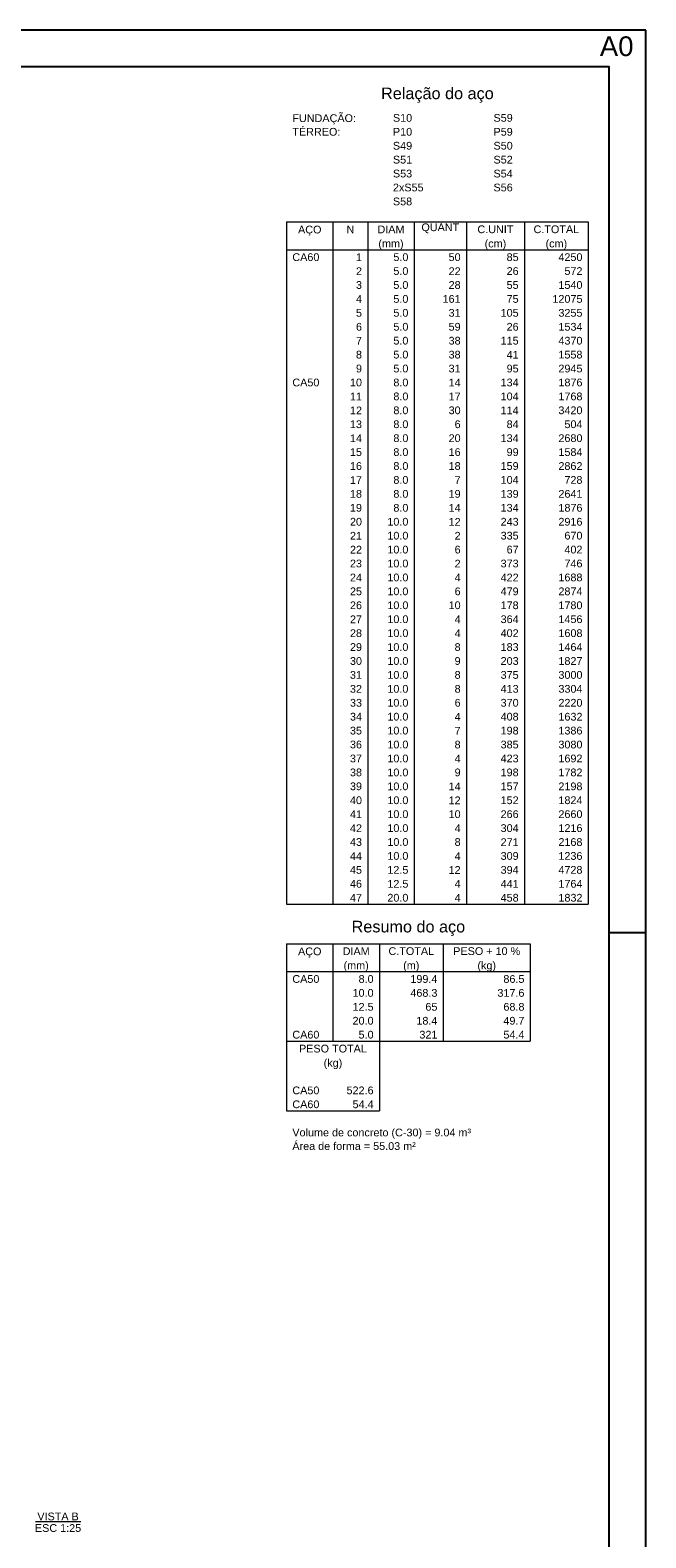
# Model space of a CAD drawing. Header units: millimetres. Extents: x 0 to 119, y 0 to 84.
# Tile 16 of 16: x 102 to 119, y 43 to 84. Entities that reach past the tile are written whole.
import ezdxf

# ---------------------------------------------------------------- set-up
doc = ezdxf.new("R2010")
doc.units = ezdxf.units.MM
doc.header["$MEASUREMENT"] = 0
doc.linetypes.add('NULL', pattern=[0])
doc.layers.add('DT-Relação do aço', color=9, linetype='Continuous', lineweight=5)
doc.layers.add('DT-Textos', color=7, linetype='Continuous', lineweight=5)
doc.layers.add('SEDUC_MARF', color=1, linetype='Continuous')
doc.layers.add('SEDUC_MARGG', color=7, linetype='Continuous')
doc.styles.add('Arial', font='txt')

msp = doc.modelspace()

# ---------------------------------------------------------------- linework, layer by layer
at = {"layer": 'DT-Relação do aço', "linetype": 'Continuous'}
for p, q in [((109.0634, 78.8511), (117.3236, 78.8511)), ((109.0634, 78.8511), (109.0634, 78.0887)), ((110.3342, 78.8511), (110.3342, 78.0887)), ((111.2873, 78.8511), (111.2873, 78.0887)), ((112.5581, 78.8511), (112.5581, 78.0887)), ((113.9878, 78.8511), (113.9878, 78.0887)), ((115.5763, 78.8511), (115.5763, 78.0887)), ((117.3236, 78.8511), (117.3236, 78.0887)), ((109.0634, 78.0887), (117.3236, 78.0887)), ((109.0634, 78.0887), (109.0634, 60.1704)), ((110.3342, 78.0887), (110.3342, 60.1704)), ((111.2873, 78.0887), (111.2873, 60.1704)), ((112.5581, 78.0887), (112.5581, 60.1704)), ((113.9878, 78.0887), (113.9878, 60.1704)), ((115.5763, 78.0887), (115.5763, 60.1704)), ((117.3236, 78.0887), (117.3236, 60.1704)), ((109.0634, 60.1704), (117.3236, 60.1704)), ((109.0634, 59.0902), (115.7351, 59.0902)), ((109.0634, 59.0902), (109.0634, 58.3277)), ((110.3342, 59.0902), (110.3342, 58.3277)), ((111.605, 59.0902), (111.605, 58.3277)), ((113.3524, 59.0902), (113.3524, 58.3277)), ((115.7351, 59.0902), (115.7351, 58.3277)), ((109.0634, 58.3277), (115.7351, 58.3277)), ((109.0634, 58.3277), (109.0634, 56.4215)), ((110.3342, 58.3277), (110.3342, 56.4215)), ((111.605, 58.3277), (111.605, 56.4215)), ((113.3524, 58.3277), (113.3524, 56.4215)), ((115.7351, 58.3277), (115.7351, 56.4215)), ((109.0634, 56.4215), (115.7351, 56.4215)), ((109.0634, 56.4215), (109.0634, 55.2778)), ((111.605, 56.4215), (111.605, 55.2778)), ((109.0634, 55.2778), (109.0634, 54.5153)), ((111.605, 55.2778), (111.605, 54.5153)), ((109.0634, 54.5153), (111.605, 54.5153))]:
    msp.add_line(p, q, dxfattribs=at)
at = {"layer": 'DT-Textos'}
msp.add_line((102.1863, 43.271), (103.4296, 43.271), dxfattribs=at)
at = {"layer": 'SEDUC_MARF'}
msp.add_line((117.9, 59.4), (118.9, 59.4), dxfattribs=at)
msp.add_lwpolyline([(118.9, 84.1), (0, 84.1), (0, 0), (118.9, 0)], close=True, dxfattribs=at)
at = {"layer": 'SEDUC_MARGG'}
msp.add_lwpolyline([(2.5, 1), (117.9, 1), (117.9, 83.1), (2.5, 83.1), (2.5, 1)], dxfattribs=at)

# ---------------------------------------------------------------- texts
at = {"layer": 'Defpoints', "linetype": 'NULL', "insert": (117.64, 83.9301), "char_height": 0.54, "width": 5.451037, "attachment_point": 1, "line_spacing_factor": 0.9, "style": 'Arial'}
msp.add_mtext('A0', dxfattribs=at)
at = {"layer": 'DT-Relação do aço', "color": 7, "linetype": 'NULL', "line_spacing_factor": 0.9, "style": 'Arial'}
for s, insert, char_height, width, attachment_point in [('Relação do aço', (113.1935, 82.1129), 0.3177, 6.115312, 8), ('FUNDAÇÃO:', (109.2223, 81.5198), 0.2118, 3.415713, 7), ('S10', (111.9757, 81.5897), 0.2118, 1.031992, 7), ('S59', (114.7291, 81.5897), 0.2118, 1.031992, 7), ('TÉRREO:', (109.2223, 81.2085), 0.2118, 2.577998, 7), ('P10', (111.9757, 81.2085), 0.2118, 1.031992, 7), ('P59', (114.7291, 81.2085), 0.2118, 1.031992, 7), ('S49', (111.9757, 80.8272), 0.2118, 1.031992, 7), ('S50', (114.7291, 80.8272), 0.2118, 1.031992, 7), ('S51', (111.9757, 80.446), 0.2118, 1.031992, 7), ('S52', (114.7291, 80.446), 0.2118, 1.031992, 7), ('S53', (111.9757, 80.0648), 0.2118, 1.031992, 7), ('S54', (114.7291, 80.0648), 0.2118, 1.031992, 7), ('2xS55', (111.9757, 79.6835), 0.2118, 1.644561, 7), ('S56', (114.7291, 79.6835), 0.2118, 1.031992, 7), ('S58', (111.9757, 79.3023), 0.2118, 1.031992, 7), ('AÇO', (109.6988, 78.4699), 0.2118, 1.256855, 8), ('N', (110.8107, 78.5398), 0.2118, 0.418857, 8), ('DIAM', (111.9227, 78.5398), 0.2118, 1.45, 8), ('QUANT', (113.2729, 78.5398), 0.2118, 2.03, 8), ('C.UNIT', (114.782, 78.5398), 0.2118, 1.933145, 8), ('C.TOTAL', (116.4499, 78.5398), 0.2118, 2.449141, 8), ('CA60', (109.2223, 77.7773), 0.2118, 1.45085, 7), ('1', (111.1285, 77.7773), 0.2118, 0.322568, 9), ('(mm)', (111.9227, 78.0887), 0.2118, 1.352578, 8), ('5.0', (112.3992, 77.7773), 0.2118, 0.806279, 9), ('50', (113.8289, 77.7773), 0.2118, 0.645137, 9), ('(cm)', (114.782, 78.0887), 0.2118, 1.159434, 8), ('85', (115.4174, 77.7773), 0.2118, 0.645137, 9), ('(cm)', (116.4499, 78.0887), 0.2118, 1.159434, 8), ('4250', (117.1647, 77.7773), 0.2118, 1.290273, 9), ('2', (111.1285, 77.3961), 0.2118, 0.322568, 9), ('5.0', (112.3992, 77.3961), 0.2118, 0.806279, 9), ('22', (113.8289, 77.3961), 0.2118, 0.645137, 9), ('26', (115.4174, 77.3961), 0.2118, 0.645137, 9), ('572', (117.1647, 77.3961), 0.2118, 0.967705, 9), ('3', (111.1285, 77.0148), 0.2118, 0.322568, 9), ('5.0', (112.3992, 77.0148), 0.2118, 0.806279, 9), ('28', (113.8289, 77.0148), 0.2118, 0.645137, 9), ('55', (115.4174, 77.0148), 0.2118, 0.645137, 9), ('1540', (117.1647, 77.0148), 0.2118, 1.290273, 9), ('4', (111.1285, 76.6336), 0.2118, 0.322568, 9), ('5.0', (112.3992, 76.6336), 0.2118, 0.806279, 9), ('161', (113.8289, 76.6336), 0.2118, 0.967705, 9), ('75', (115.4174, 76.6336), 0.2118, 0.645137, 9), ('12075', (117.1647, 76.6336), 0.2118, 1.612842, 9), ('5', (111.1285, 76.2524), 0.2118, 0.322568, 9), ('5.0', (112.3992, 76.2524), 0.2118, 0.806279, 9), ('31', (113.8289, 76.2524), 0.2118, 0.645137, 9), ('105', (115.4174, 76.2524), 0.2118, 0.967705, 9), ('3255', (117.1647, 76.2524), 0.2118, 1.290273, 9), ('6', (111.1285, 75.8711), 0.2118, 0.322568, 9), ('5.0', (112.3992, 75.8711), 0.2118, 0.806279, 9), ('59', (113.8289, 75.8711), 0.2118, 0.645137, 9), ('26', (115.4174, 75.8711), 0.2118, 0.645137, 9), ('1534', (117.1647, 75.8711), 0.2118, 1.290273, 9), ('7', (111.1285, 75.4899), 0.2118, 0.322568, 9), ('5.0', (112.3992, 75.4899), 0.2118, 0.806279, 9), ('38', (113.8289, 75.4899), 0.2118, 0.645137, 9), ('115', (115.4174, 75.4899), 0.2118, 0.967705, 9), ('4370', (117.1647, 75.4899), 0.2118, 1.290273, 9), ('8', (111.1285, 75.1086), 0.2118, 0.322568, 9), ('5.0', (112.3992, 75.1086), 0.2118, 0.806279, 9), ('38', (113.8289, 75.1086), 0.2118, 0.645137, 9), ('41', (115.4174, 75.1086), 0.2118, 0.645137, 9), ('1558', (117.1647, 75.1086), 0.2118, 1.290273, 9), ('9', (111.1285, 74.7274), 0.2118, 0.322568, 9), ('5.0', (112.3992, 74.7274), 0.2118, 0.806279, 9), ('31', (113.8289, 74.7274), 0.2118, 0.645137, 9), ('95', (115.4174, 74.7274), 0.2118, 0.645137, 9), ('2945', (117.1647, 74.7274), 0.2118, 1.290273, 9), ('CA50', (109.2223, 74.3462), 0.2118, 1.45085, 7), ('10', (111.1285, 74.3462), 0.2118, 0.645137, 9), ('8.0', (112.3992, 74.3462), 0.2118, 0.806279, 9), ('14', (113.8289, 74.3462), 0.2118, 0.645137, 9), ('134', (115.4174, 74.3462), 0.2118, 0.967705, 9), ('1876', (117.1647, 74.3462), 0.2118, 1.290273, 9), ('11', (111.1285, 73.9649), 0.2118, 0.645137, 9), ('8.0', (112.3992, 73.9649), 0.2118, 0.806279, 9), ('17', (113.8289, 73.9649), 0.2118, 0.645137, 9), ('104', (115.4174, 73.9649), 0.2118, 0.967705, 9), ('1768', (117.1647, 73.9649), 0.2118, 1.290273, 9), ('12', (111.1285, 73.5837), 0.2118, 0.645137, 9), ('13', (111.1285, 73.2024), 0.2118, 0.645137, 9), ('8.0', (112.3992, 73.5837), 0.2118, 0.806279, 9), ('8.0', (112.3992, 73.2024), 0.2118, 0.806279, 9), ('30', (113.8289, 73.5837), 0.2118, 0.645137, 9), ('6', (113.8289, 73.2024), 0.2118, 0.322568, 9), ('114', (115.4174, 73.5837), 0.2118, 0.967705, 9), ('84', (115.4174, 73.2024), 0.2118, 0.645137, 9), ('3420', (117.1647, 73.5837), 0.2118, 1.290273, 9), ('504', (117.1647, 73.2024), 0.2118, 0.967705, 9), ('14', (111.1285, 72.8212), 0.2118, 0.645137, 9), ('8.0', (112.3992, 72.8212), 0.2118, 0.806279, 9), ('20', (113.8289, 72.8212), 0.2118, 0.645137, 9), ('134', (115.4174, 72.8212), 0.2118, 0.967705, 9), ('2680', (117.1647, 72.8212), 0.2118, 1.290273, 9), ('15', (111.1285, 72.44), 0.2118, 0.645137, 9), ('8.0', (112.3992, 72.44), 0.2118, 0.806279, 9), ('16', (113.8289, 72.44), 0.2118, 0.645137, 9), ('99', (115.4174, 72.44), 0.2118, 0.645137, 9), ('1584', (117.1647, 72.44), 0.2118, 1.290273, 9), ('16', (111.1285, 72.0587), 0.2118, 0.645137, 9), ('8.0', (112.3992, 72.0587), 0.2118, 0.806279, 9), ('18', (113.8289, 72.0587), 0.2118, 0.645137, 9), ('159', (115.4174, 72.0587), 0.2118, 0.967705, 9), ('2862', (117.1647, 72.0587), 0.2118, 1.290273, 9), ('17', (111.1285, 71.6775), 0.2118, 0.645137, 9), ('8.0', (112.3992, 71.6775), 0.2118, 0.806279, 9), ('7', (113.8289, 71.6775), 0.2118, 0.322568, 9), ('104', (115.4174, 71.6775), 0.2118, 0.967705, 9), ('728', (117.1647, 71.6775), 0.2118, 0.967705, 9), ('18', (111.1285, 71.2962), 0.2118, 0.645137, 9), ('8.0', (112.3992, 71.2962), 0.2118, 0.806279, 9), ('19', (113.8289, 71.2962), 0.2118, 0.645137, 9), ('139', (115.4174, 71.2962), 0.2118, 0.967705, 9), ('2641', (117.1647, 71.2962), 0.2118, 1.290273, 9), ('19', (111.1285, 70.915), 0.2118, 0.645137, 9), ('8.0', (112.3992, 70.915), 0.2118, 0.806279, 9), ('14', (113.8289, 70.915), 0.2118, 0.645137, 9), ('134', (115.4174, 70.915), 0.2118, 0.967705, 9), ('1876', (117.1647, 70.915), 0.2118, 1.290273, 9), ('20', (111.1285, 70.5338), 0.2118, 0.645137, 9), ('10.0', (112.3992, 70.5338), 0.2118, 1.128848, 9), ('12', (113.8289, 70.5338), 0.2118, 0.645137, 9), ('243', (115.4174, 70.5338), 0.2118, 0.967705, 9), ('2916', (117.1647, 70.5338), 0.2118, 1.290273, 9), ('21', (111.1285, 70.1525), 0.2118, 0.645137, 9), ('10.0', (112.3992, 70.1525), 0.2118, 1.128848, 9), ('2', (113.8289, 70.1525), 0.2118, 0.322568, 9), ('335', (115.4174, 70.1525), 0.2118, 0.967705, 9), ('670', (117.1647, 70.1525), 0.2118, 0.967705, 9), ('22', (111.1285, 69.7713), 0.2118, 0.645137, 9), ('10.0', (112.3992, 69.7713), 0.2118, 1.128848, 9), ('6', (113.8289, 69.7713), 0.2118, 0.322568, 9), ('67', (115.4174, 69.7713), 0.2118, 0.645137, 9), ('402', (117.1647, 69.7713), 0.2118, 0.967705, 9), ('23', (111.1285, 69.39), 0.2118, 0.645137, 9), ('10.0', (112.3992, 69.39), 0.2118, 1.128848, 9), ('2', (113.8289, 69.39), 0.2118, 0.322568, 9), ('373', (115.4174, 69.39), 0.2118, 0.967705, 9), ('746', (117.1647, 69.39), 0.2118, 0.967705, 9), ('24', (111.1285, 69.0088), 0.2118, 0.645137, 9), ('10.0', (112.3992, 69.0088), 0.2118, 1.128848, 9), ('4', (113.8289, 69.0088), 0.2118, 0.322568, 9), ('422', (115.4174, 69.0088), 0.2118, 0.967705, 9), ('1688', (117.1647, 69.0088), 0.2118, 1.290273, 9), ('25', (111.1285, 68.6276), 0.2118, 0.645137, 9), ('26', (111.1285, 68.2463), 0.2118, 0.645137, 9), ('10.0', (112.3992, 68.6276), 0.2118, 1.128848, 9), ('10.0', (112.3992, 68.2463), 0.2118, 1.128848, 9), ('10', (113.8289, 68.2463), 0.2118, 0.645137, 9), ('6', (113.8289, 68.6276), 0.2118, 0.322568, 9), ('479', (115.4174, 68.6276), 0.2118, 0.967705, 9), ('178', (115.4174, 68.2463), 0.2118, 0.967705, 9), ('2874', (117.1647, 68.6276), 0.2118, 1.290273, 9), ('1780', (117.1647, 68.2463), 0.2118, 1.290273, 9), ('27', (111.1285, 67.8651), 0.2118, 0.645137, 9), ('10.0', (112.3992, 67.8651), 0.2118, 1.128848, 9), ('4', (113.8289, 67.8651), 0.2118, 0.322568, 9), ('364', (115.4174, 67.8651), 0.2118, 0.967705, 9), ('1456', (117.1647, 67.8651), 0.2118, 1.290273, 9), ('28', (111.1285, 67.4838), 0.2118, 0.645137, 9), ('10.0', (112.3992, 67.4838), 0.2118, 1.128848, 9), ('4', (113.8289, 67.4838), 0.2118, 0.322568, 9), ('402', (115.4174, 67.4838), 0.2118, 0.967705, 9), ('1608', (117.1647, 67.4838), 0.2118, 1.290273, 9), ('29', (111.1285, 67.1026), 0.2118, 0.645137, 9), ('10.0', (112.3992, 67.1026), 0.2118, 1.128848, 9), ('8', (113.8289, 67.1026), 0.2118, 0.322568, 9), ('183', (115.4174, 67.1026), 0.2118, 0.967705, 9), ('1464', (117.1647, 67.1026), 0.2118, 1.290273, 9), ('30', (111.1285, 66.7214), 0.2118, 0.645137, 9), ('10.0', (112.3992, 66.7214), 0.2118, 1.128848, 9), ('9', (113.8289, 66.7214), 0.2118, 0.322568, 9), ('203', (115.4174, 66.7214), 0.2118, 0.967705, 9), ('1827', (117.1647, 66.7214), 0.2118, 1.290273, 9), ('31', (111.1285, 66.3401), 0.2118, 0.645137, 9), ('10.0', (112.3992, 66.3401), 0.2118, 1.128848, 9), ('8', (113.8289, 66.3401), 0.2118, 0.322568, 9), ('375', (115.4174, 66.3401), 0.2118, 0.967705, 9), ('3000', (117.1647, 66.3401), 0.2118, 1.290273, 9), ('32', (111.1285, 65.9589), 0.2118, 0.645137, 9), ('10.0', (112.3992, 65.9589), 0.2118, 1.128848, 9), ('8', (113.8289, 65.9589), 0.2118, 0.322568, 9), ('413', (115.4174, 65.9589), 0.2118, 0.967705, 9), ('3304', (117.1647, 65.9589), 0.2118, 1.290273, 9), ('33', (111.1285, 65.5776), 0.2118, 0.645137, 9), ('10.0', (112.3992, 65.5776), 0.2118, 1.128848, 9), ('6', (113.8289, 65.5776), 0.2118, 0.322568, 9), ('370', (115.4174, 65.5776), 0.2118, 0.967705, 9), ('2220', (117.1647, 65.5776), 0.2118, 1.290273, 9), ('34', (111.1285, 65.1964), 0.2118, 0.645137, 9), ('10.0', (112.3992, 65.1964), 0.2118, 1.128848, 9), ('4', (113.8289, 65.1964), 0.2118, 0.322568, 9), ('408', (115.4174, 65.1964), 0.2118, 0.967705, 9), ('1632', (117.1647, 65.1964), 0.2118, 1.290273, 9), ('35', (111.1285, 64.8152), 0.2118, 0.645137, 9), ('10.0', (112.3992, 64.8152), 0.2118, 1.128848, 9), ('7', (113.8289, 64.8152), 0.2118, 0.322568, 9), ('198', (115.4174, 64.8152), 0.2118, 0.967705, 9), ('1386', (117.1647, 64.8152), 0.2118, 1.290273, 9), ('36', (111.1285, 64.4339), 0.2118, 0.645137, 9), ('10.0', (112.3992, 64.4339), 0.2118, 1.128848, 9), ('8', (113.8289, 64.4339), 0.2118, 0.322568, 9), ('385', (115.4174, 64.4339), 0.2118, 0.967705, 9), ('3080', (117.1647, 64.4339), 0.2118, 1.290273, 9), ('37', (111.1285, 64.0527), 0.2118, 0.645137, 9), ('10.0', (112.3992, 64.0527), 0.2118, 1.128848, 9), ('4', (113.8289, 64.0527), 0.2118, 0.322568, 9), ('423', (115.4174, 64.0527), 0.2118, 0.967705, 9), ('1692', (117.1647, 64.0527), 0.2118, 1.290273, 9), ('38', (111.1285, 63.6714), 0.2118, 0.645137, 9), ('39', (111.1285, 63.2902), 0.2118, 0.645137, 9), ('10.0', (112.3992, 63.6714), 0.2118, 1.128848, 9), ('10.0', (112.3992, 63.2902), 0.2118, 1.128848, 9), ('14', (113.8289, 63.2902), 0.2118, 0.645137, 9), ('9', (113.8289, 63.6714), 0.2118, 0.322568, 9), ('198', (115.4174, 63.6714), 0.2118, 0.967705, 9), ('157', (115.4174, 63.2902), 0.2118, 0.967705, 9), ('2198', (117.1647, 63.2902), 0.2118, 1.290273, 9), ('1782', (117.1647, 63.6714), 0.2118, 1.290273, 9), ('40', (111.1285, 62.909), 0.2118, 0.645137, 9), ('10.0', (112.3992, 62.909), 0.2118, 1.128848, 9), ('12', (113.8289, 62.909), 0.2118, 0.645137, 9), ('152', (115.4174, 62.909), 0.2118, 0.967705, 9), ('1824', (117.1647, 62.909), 0.2118, 1.290273, 9), ('41', (111.1285, 62.5277), 0.2118, 0.645137, 9), ('10.0', (112.3992, 62.5277), 0.2118, 1.128848, 9), ('10', (113.8289, 62.5277), 0.2118, 0.645137, 9), ('266', (115.4174, 62.5277), 0.2118, 0.967705, 9), ('2660', (117.1647, 62.5277), 0.2118, 1.290273, 9), ('42', (111.1285, 62.1465), 0.2118, 0.645137, 9), ('10.0', (112.3992, 62.1465), 0.2118, 1.128848, 9), ('4', (113.8289, 62.1465), 0.2118, 0.322568, 9), ('304', (115.4174, 62.1465), 0.2118, 0.967705, 9), ('1216', (117.1647, 62.1465), 0.2118, 1.290273, 9), ('43', (111.1285, 61.7652), 0.2118, 0.645137, 9), ('10.0', (112.3992, 61.7652), 0.2118, 1.128848, 9), ('8', (113.8289, 61.7652), 0.2118, 0.322568, 9), ('271', (115.4174, 61.7652), 0.2118, 0.967705, 9), ('2168', (117.1647, 61.7652), 0.2118, 1.290273, 9), ('44', (111.1285, 61.384), 0.2118, 0.645137, 9), ('10.0', (112.3992, 61.384), 0.2118, 1.128848, 9), ('4', (113.8289, 61.384), 0.2118, 0.322568, 9), ('309', (115.4174, 61.384), 0.2118, 0.967705, 9), ('1236', (117.1647, 61.384), 0.2118, 1.290273, 9), ('45', (111.1285, 61.0028), 0.2118, 0.645137, 9), ('12.5', (112.3992, 61.0028), 0.2118, 1.128848, 9), ('12', (113.8289, 61.0028), 0.2118, 0.645137, 9), ('394', (115.4174, 61.0028), 0.2118, 0.967705, 9), ('4728', (117.1647, 61.0028), 0.2118, 1.290273, 9), ('46', (111.1285, 60.6215), 0.2118, 0.645137, 9), ('12.5', (112.3992, 60.6215), 0.2118, 1.128848, 9), ('4', (113.8289, 60.6215), 0.2118, 0.322568, 9), ('441', (115.4174, 60.6215), 0.2118, 0.967705, 9), ('1764', (117.1647, 60.6215), 0.2118, 1.290273, 9), ('47', (111.1285, 60.2403), 0.2118, 0.645137, 9), ('20.0', (112.3992, 60.2403), 0.2118, 1.128848, 9), ('4', (113.8289, 60.2403), 0.2118, 0.322568, 9), ('458', (115.4174, 60.2403), 0.2118, 0.967705, 9), ('1832', (117.1647, 60.2403), 0.2118, 1.290273, 9), ('Resumo do aço', (112.3992, 59.302), 0.3177, 6.163437, 8), ('DIAM', (110.9696, 58.7789), 0.2118, 1.45, 8), ('C.TOTAL', (112.4787, 58.7789), 0.2118, 2.449141, 8), ('PESO + 10 %', (114.5437, 58.7789), 0.2118, 3.594697, 8), ('AÇO', (109.6988, 58.709), 0.2118, 1.256855, 8), ('(mm)', (110.9696, 58.3277), 0.2118, 1.352578, 8), ('(m)', (112.4787, 58.3277), 0.2118, 0.869434, 8), ('(kg)', (114.5437, 58.3277), 0.2118, 0.998857, 8), ('CA50', (109.2223, 58.0164), 0.2118, 1.45085, 7), ('8.0', (111.4462, 58.0164), 0.2118, 0.806279, 9), ('199.4', (113.1935, 58.0164), 0.2118, 1.451416, 9), ('86.5', (115.5763, 58.0164), 0.2118, 1.128848, 9), ('10.0', (111.4462, 57.6351), 0.2118, 1.128848, 9), ('468.3', (113.1935, 57.6351), 0.2118, 1.451416, 9), ('317.6', (115.5763, 57.6351), 0.2118, 1.451416, 9), ('12.5', (111.4462, 57.2539), 0.2118, 1.128848, 9), ('65', (113.1935, 57.2539), 0.2118, 0.645137, 9), ('68.8', (115.5763, 57.2539), 0.2118, 1.128848, 9), ('20.0', (111.4462, 56.8727), 0.2118, 1.128848, 9), ('18.4', (113.1935, 56.8727), 0.2118, 1.128848, 9), ('49.7', (115.5763, 56.8727), 0.2118, 1.128848, 9), ('CA60', (109.2223, 56.4914), 0.2118, 1.45085, 7), ('5.0', (111.4462, 56.4914), 0.2118, 0.806279, 9), ('321', (113.1935, 56.4914), 0.2118, 0.967705, 9), ('54.4', (115.5763, 56.4914), 0.2118, 1.128848, 9), ('PESO TOTAL', (110.3342, 56.1102), 0.2118, 3.641992, 8), ('(kg)', (110.3342, 55.659), 0.2118, 0.998857, 8), ('CA50', (109.2223, 54.9665), 0.2118, 1.45085, 7), ('522.6', (111.4462, 54.9665), 0.2118, 1.451416, 9), ('CA60', (109.2223, 54.5852), 0.2118, 1.45085, 7), ('54.4', (111.4462, 54.5852), 0.2118, 1.128848, 9), ('Volume de concreto (C-30) = 9.04 m³', (109.2223, 53.7528), 0.2118, 9.590391, 7), ('Área de forma = 55.03 m²', (109.2223, 53.4415), 0.2118, 6.624971, 7)]:
    msp.add_mtext(s, dxfattribs=dict(at, insert=insert, char_height=char_height, width=width, attachment_point=attachment_point))
at = {"layer": 'DT-Textos', "linetype": 'NULL', "char_height": 0.2118, "attachment_point": 8, "line_spacing_factor": 0.798, "style": 'Arial'}
for s, insert, width in [('VISTA B', (102.808, 43.3025), 2.223994), ('ESC 1:25', (102.808, 42.9855), 2.482559)]:
    msp.add_mtext(s, dxfattribs=dict(at, insert=insert, width=width))

doc.saveas('drawing.dxf')
